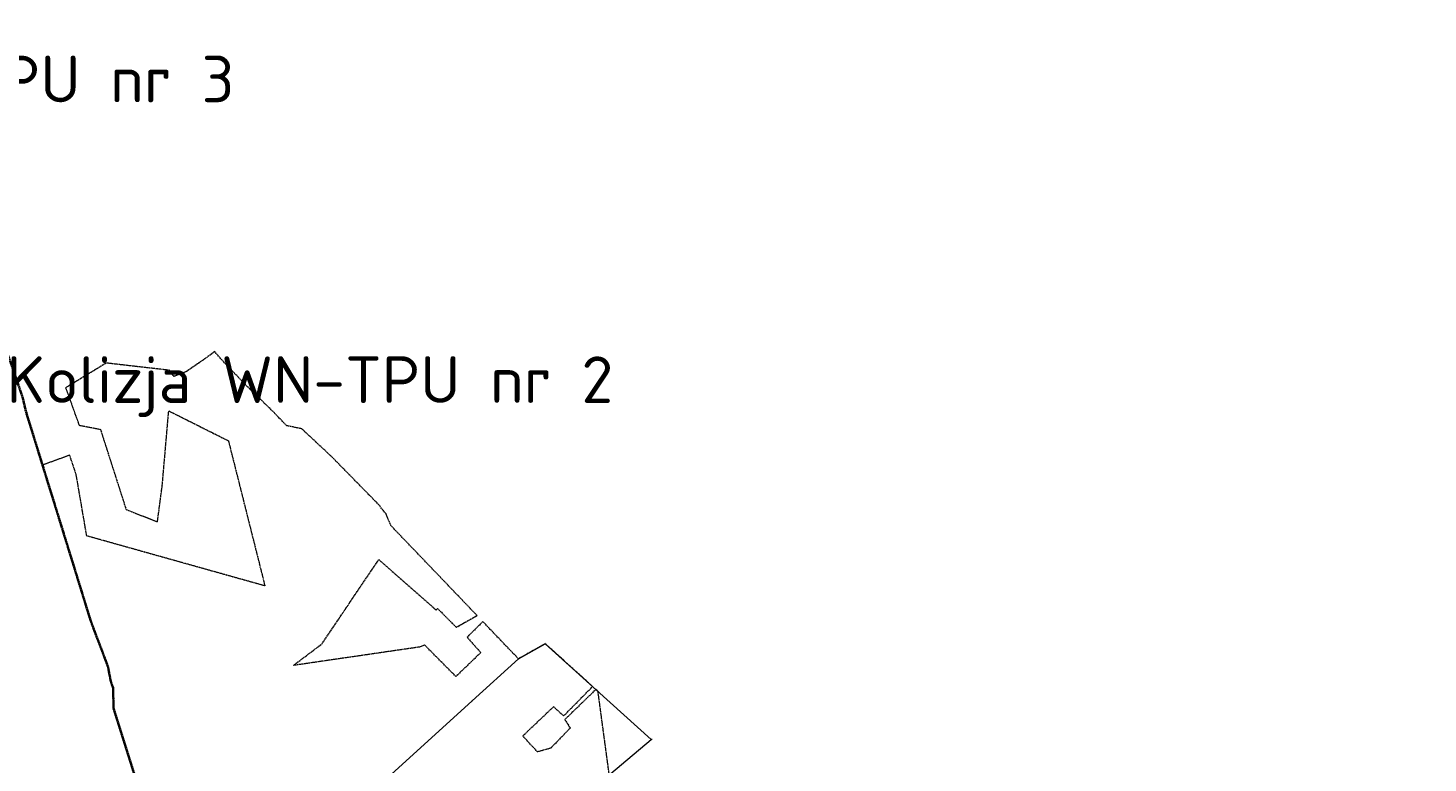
# Model space of a CAD drawing. Header units: metres. Extents: x 6524698 to 6533081, y 5883213 to 5896811.
# Tile 138 of 167: x 6528121 to 6529699, y 5892634 to 5893463. Entities that reach past the tile are written whole.
import ezdxf
from ezdxf import colors
from ezdxf.entities.mleader import LeaderData, LeaderLine
from ezdxf.enums import TextEntityAlignment as Align
from ezdxf.math import Vec2, Vec3

# ---------------------------------------------------------------- set-up
doc = ezdxf.new("R2010")
doc.units = ezdxf.units.M
doc.header["$MEASUREMENT"] = 0
for name, pattern in [('mapa zasadnicza$0$1.5_1.0', [2.5, 1.5, -1]), ('mapa zasadnicza$0$219-500', [0]), ('mapa zasadnicza$0$egkk-500', [2, 1.5, -0.5]), ('mapa zasadnicza$0$egug-500', [1, 0.5, -0.5])]:
    doc.linetypes.add(name, pattern=pattern)
doc.layers.get('0').update_dxf_attribs({"lineweight": 0})
for name, color, linetype in [('mapa zasadnicza$0$202-punkt graniczny', 7, 'Continuous'), ('mapa zasadnicza$0$202-punkt graniczny-Atr103', 7, 'Continuous'), ('mapa zasadnicza$0$203-punkt graniczny', 7, 'Continuous'), ('mapa zasadnicza$0$203-punkt graniczny-Atr103', 7, 'Continuous'), ('mapa zasadnicza$0$216-obręb ewidencyjny', 7, 'Continuous'), ('mapa zasadnicza$0$217-kontur klasyfikacyjny', 7, 'Continuous'), ('mapa zasadnicza$0$218-kontur użytku gruntowego', 7, 'Continuous'), ('mapa zasadnicza$0$219-działka ewidencyjna', 7, 'Continuous')]:
    doc.layers.add(name, color=color, linetype=linetype)
doc.styles.add('mapa zasadnicza$0$STANDARD', font='Working1250', dxfattribs={"width": 0.75})
doc.styles.get("Standard").update_dxf_attribs({"font": 'arial.ttf'})

# ---------------------------------------------------------------- blocks, each defined once
blk = doc.blocks.new('mapa zasadnicza$0$202')
at = {"color": 0, "linetype": 'Continuous', "lineweight": 0}
blk.add_circle((0, 0), 0.25, dxfattribs=at)
blk = doc.blocks.new('mapa zasadnicza$0$203')
at = {"linetype": 'Continuous', "lineweight": 0}
h = blk.add_hatch(color=0, dxfattribs=at)
edge = h.paths.add_edge_path()
edge.add_arc((0, 0), 0.045, 0, 360)

msp = doc.modelspace()

# ---------------------------------------------------------------- linework, layer by layer
at = {"layer": 'mapa zasadnicza$0$216-obręb ewidencyjny', "color": 7, "linetype": 'mapa zasadnicza$0$1.5_1.0', "lineweight": 35, "flags": 128}
for points in [[(6532173.44, 5894410.01), (6532146.43, 5894429.98), (6532121.94, 5894448.08), (6532080.02, 5894478.35), (6532068.86, 5894486.41), (6532021.73, 5894514.79), (6531992.6, 5894532.32), (6531947.82, 5894561.73), (6531920.42, 5894579.72), (6531901.27, 5894596.07), (6531894.35, 5894601.98), (6531821.26, 5894724.08), (6531814.31, 5894735.1), (6531811.23, 5894740.03), (6531780.22, 5894789.63), (6531767.74, 5894809.58), (6531750.79, 5894849.18), (6531748.39, 5894858.64), (6531740.52, 5894889.65), (6531722.79, 5894966.32), (6531701.22, 5895053.01), (6531686.07, 5895129.36), (6531669.12, 5895211.17), (6531624.01, 5895310.47), (6531614.29, 5895347), (6531603.94, 5895412.88), (6531598.73, 5895467.38), (6531564.77, 5895613.69), (6531556.6, 5895663.96), (6531552.51, 5895710.75), (6531539.6, 5895773.55), (6531544.35, 5895780.58), (6531544.16, 5895788.15), (6531507.25, 5895943.86), (6531499.19, 5895972.02), (6531486.51, 5896006.52), (6531466.15, 5896076.08), (6531454.43, 5896110.08), (6531431.22, 5896177.42), (6531430.43, 5896180.2), (6531424.28, 5896202.02), (6531414.58, 5896246.77), (6531402.85, 5896288.93), (6531394.99, 5896317.17), (6531392.26, 5896327.01), (6531376.91, 5896381.63), (6531368.27, 5896412.35), (6531367.02, 5896416.62), (6531318.81, 5896568.61), (6531272.76, 5896714.08), (6531217.21, 5896664.26), (6531190.62, 5896638.08), (6531186.78, 5896634.37), (6531127.14, 5896577.43), (6531100.18, 5896551.88), (6531086.51, 5896538.77), (6530989.57, 5896445.82), (6530931.52, 5896386.36), (6530883.06, 5896340.67), (6530877.3, 5896336.6), (6530873.73, 5896334.08), (6530858.65, 5896322.14), (6530767.28, 5896233.73), (6530678.44, 5896145.87), (6530572.05, 5896045.16), (6530563.1, 5896037.12), (6530451.04, 5895932.33), (6530385.68, 5895871.76), (6530354.37, 5895842.65), (6530280.46, 5895771.72), (6530232.76, 5895726.03), (6530226.82, 5895720.96), (6530177.71, 5895672.11), (6530155.08, 5895649.47), (6530136.64, 5895629.41), (6530101.12, 5895593.57), (6530084.35, 5895577.66), (6530025.14, 5895520.24), (6530019.45, 5895515.19), (6530011.77, 5895512.95), (6529995.37, 5895498.34), (6529944.65, 5895450.1), (6529883.96, 5895391.89), (6529874.86, 5895383.05), (6529856.89, 5895365.59), (6529806.63, 5895317.74), (6529777.32, 5895289.82), (6529767.93, 5895280.88), (6529727.8, 5895242.98), (6529716.4, 5895232.24), (6529611.75, 5895132.35), (6529602.11, 5895123.44), (6529564.79, 5895088.95), (6529442.18, 5894971.11), (6529348, 5894880.66), (6529341.6, 5894874.72), (6529205.1, 5894745.94), (6529095.11, 5894642.73), (6528985.24, 5894540.2), (6528979.86, 5894535.18), (6528950.63, 5894507.69), (6528940.33, 5894498.09), (6528899.89, 5894460.41), (6528759.38, 5894329.94), (6528671.55, 5894242.83), (6528626.12, 5894197.75), (6528570.28, 5894143.23), (6528564.23, 5894137.3), (6528527.75, 5894101.56), (6528446.8, 5894020.71), (6528384.19, 5893957.79), (6528337.7, 5893910.96), (6528325.94, 5893899.11), (6528292.63, 5893867.35), (6528263.34, 5893839.22), (6528235.37, 5893817.79), (6528212.45, 5893801.88), (6528192.4, 5893787.97), (6528160.44, 5893751.29), (6528093.51, 5893704.95), (6528051.1, 5893681.86), (6527962.24, 5893630.13), (6527966.7, 5893563.53), (6527967.45, 5893552.31), (6527970.73, 5893522.51), (6527970.79, 5893518.44), (6527968.55, 5893513.63), (6527972.36, 5893501.34), (6527994.3, 5893412.78), (6528008.56, 5893361.13), (6528024.92, 5893315.29), (6528047.55, 5893241.88), (6528061.74, 5893201.21), (6528080.19, 5893144.58), (6528103.06, 5893080.73), (6528114.87, 5893046.22), (6528118.84, 5893029.51), (6528166.45, 5892875.8), (6528171.14, 5892860.59), (6528192.07, 5892792.85), (6528202.22, 5892766.07), (6528211.23, 5892742.29), (6528214.23, 5892726.13), (6528216.98, 5892718.27), (6528217.45, 5892695.43), (6528253.12, 5892581.84), (6528274.02, 5892507.32), (6528276.69, 5892498.16), (6528296.22, 5892421.59), (6528299.61, 5892411.02), (6528334.62, 5892315.93), (6528349.09, 5892260.65), (6528377.11, 5892179.95), (6528394.78, 5892128.68), (6528440.31, 5891996.73), (6528446.42, 5891995.98), (6528618.95, 5892016.86), (6528665.82, 5892020.2), (6528743.5, 5892026.91), (6528810.71, 5892032.32), (6528929.03, 5892047.18), (6529084.54, 5892065.08), (6529137.05, 5892069.83), (6529163.27, 5892079.55), (6529183.63, 5892087.79), (6529198.7, 5892096.25), (6529272.43, 5892137.61), (6529299.93, 5892161.54), (6529302.53, 5892163.8), (6529315.87, 5892175.4), (6529326.47, 5892184.67), (6529341.14, 5892199.13), (6529440.16, 5892285.12), (6529457.93, 5892308.5), (6529472.77, 5892323.9), (6529519.91, 5892352.88), (6529537.94, 5892368.41), (6529543.85, 5892373.51), (6529606.4, 5892445.37), (6529658.73, 5892492.51), (6529670.09, 5892502.74), (6529686.63, 5892522.04), (6529732.12, 5892575.11), (6529757.09, 5892610.5), (6529779.62, 5892651.92), (6529797.52, 5892678.13), (6529839.46, 5892724.94), (6529870.95, 5892781.67), (6529898.89, 5892809.16), (6529922.19, 5892839.09), (6529934.43, 5892854.81), (6529953.15, 5892874.17), (6529965.1, 5892886.47), (6530012.8, 5892917.44), (6530031.5, 5892919.94), (6530070.88, 5892925.19), (6530098.14, 5892934.36), (6530109.36, 5892938.08), (6530135.18, 5892952.7), (6530167.6, 5892981.5), (6530232.92, 5893051.1), (6530259.88, 5893074.62), (6530286.3, 5893097.64), (6530336.76, 5893153.84), (6530364.12, 5893172.96), (6530403.79, 5893201.82), (6530436.38, 5893225.27), (6530494.74, 5893292.49), (6530545.01, 5893335.37), (6530557.68, 5893347.81), (6530648.56, 5893425.65), (6530689.83, 5893451.62), (6530733.98, 5893475.6), (6530772.07, 5893505.94), (6530852.43, 5893590.07), (6530857.49, 5893597.21), (6530891.97, 5893643.79), (6530917.57, 5893672.17), (6530950.23, 5893698.89), (6530954.1, 5893702.06), (6530977.54, 5893721.23), (6531019.6, 5893747.15), (6531141.96, 5893812.02), (6531213.08, 5893849.19), (6531238.4, 5893862.2), (6531260.04, 5893873.32), (6531289.74, 5893888.58), (6531296.49, 5893892.05), (6531306.22, 5893896.94), (6531368.93, 5893928.43), (6531397.54, 5893942.83), (6531414.17, 5893951.2), (6531423.14, 5893955.72), (6531453.45, 5893971.02), (6531561.58, 5894025.58), (6531627.85, 5894057.85), (6531656.74, 5894073.39), (6531720.57, 5894105.2), (6531769.98, 5894129.46), (6531780.94, 5894134.72), (6531821.73, 5894154.36), (6531826.18, 5894156.65), (6531827.33, 5894157.24), (6531894.03, 5894191.64), (6531897.66, 5894193.45), (6532059.55, 5894273.99), (6532168.75, 5894325.46), (6532285.62, 5894379.19), (6532256.72, 5894387.98), (6532237.4, 5894391.85), (6532209.71, 5894397.39)], [(6528080.19, 5893144.58), (6528061.74, 5893201.21), (6528047.55, 5893241.88), (6528024.92, 5893315.29), (6528008.56, 5893361.13), (6527994.3, 5893412.78), (6527972.36, 5893501.34), (6527968.55, 5893513.63), (6527970.79, 5893518.44), (6527970.73, 5893522.51), (6527967.45, 5893552.31), (6527966.7, 5893563.53), (6527962.24, 5893630.13), (6528051.1, 5893681.86), (6528093.51, 5893704.95), (6528160.44, 5893751.29), (6528192.4, 5893787.97), (6528212.45, 5893801.88), (6528235.37, 5893817.79), (6528263.34, 5893839.22), (6528292.63, 5893867.35), (6528325.94, 5893899.11), (6528322.17, 5893903.05), (6528250.73, 5893995.91), (6528184.31, 5894083.49), (6528144.78, 5894142.59), (6528140.26, 5894150.17), (6528112.08, 5894189.3), (6528016.98, 5894319.35), (6528001.44, 5894344.63), (6527975.61, 5894386.54), (6527948.25, 5894431.11), (6527919.91, 5894480.01), (6527892.39, 5894527.5), (6527882.42, 5894543.56), (6527855.65, 5894587.93), (6527823.65, 5894640.97), (6527805.93, 5894633.3), (6527750.7, 5894622.26), (6527703.08, 5894611.82), (6527660.79, 5894602.88), (6527644.2, 5894599.12), (6527623.22, 5894594.36), (6527546.55, 5894577.52), (6527485.04, 5894564.12), (6527442.59, 5894555.97), (6527376.5, 5894538.97), (6527356.91, 5894534.04), (6527324.89, 5894525.35), (6527242.36, 5894508.66), (6527235, 5894507.23), (6527228.04, 5894506.29), (6527159.89, 5894496.69), (6527053.58, 5894471.18), (6527004.75, 5894459.61), (6526977.15, 5894360.97), (6526895.2, 5894390.7), (6526886.54, 5894409.25), (6526848.25, 5894423.17), (6526790.81, 5894405.63), (6526783.96, 5894403.77), (6526751.66, 5894393.24), (6526675.52, 5894369.12), (6526524.19, 5894423.84), (6526526.13, 5894397.23), (6526528.98, 5894342.85), (6526531.21, 5894300.39), (6526524.41, 5894296.52), (6526520.88, 5894294.84), (6526433.18, 5894243.61), (6526409.32, 5894231.32), (6526314.07, 5894204.53), (6526268.73, 5894188.91), (6526258.95, 5894183.01), (6526232.67, 5894174.45), (6526048.77, 5894185.58), (6526028.42, 5894185.14), (6525944.02, 5894189.55), (6525880.8, 5894192.86), (6525865.46, 5894208.87), (6525815.37, 5894268.24), (6525725.76, 5894354.61), (6525677.43, 5894405.04), (6525642.47, 5894443.85), (6525631.75, 5894455.74), (6525621.46, 5894467.17), (6525618.11, 5894470.89), (6525610.84, 5894478.96), (6525545.06, 5894551.99), (6525537.2, 5894560.72), (6525460.52, 5894338.76), (6525456.21, 5894326.33), (6525450.16, 5894308.9), (6525445.22, 5894294.63), (6525423.21, 5894231.15), (6525415.4, 5894208.63), (6525399.64, 5894161.49), (6525369.98, 5894072.79), (6525342.34, 5893997.91), (6525337.4, 5893981.36), (6525266.58, 5893924.52), (6525217.93, 5893885.48), (6525120.08, 5893806.06), (6525080.21, 5893781.94), (6525034.62, 5893753.64), (6524956.86, 5893706.08), (6524954.17, 5893701.72), (6524952.33, 5893698.77), (6524951.12, 5893696.84), (6524924.06, 5893653.68), (6524922.11, 5893650.61), (6524908.03, 5893628.41), (6524885.99, 5893594.37), (6524823.72, 5893494.6), (6524818.62, 5893484.85), (6524776.38, 5893404.01), (6524760.03, 5893372.45), (6524743.69, 5893340.87), (6524727.34, 5893309.3), (6524725.32, 5893305.6), (6524701.12, 5893258.79), (6524698.5, 5893253.75), (6524741.55, 5893198.86), (6524787.16, 5893135.47), (6524797.48, 5893113.55), (6524827.59, 5893049.65), (6524848.15, 5892993.16), (6524885, 5892891.94), (6524886.71, 5892887.25), (6524900.94, 5892860.83), (6524938.01, 5892801.88), (6524942.47, 5892794.78), (6524958.2, 5892763.24), (6524982.49, 5892709.34), (6524989.65, 5892692.64), (6525021.29, 5892644.7), (6525047.57, 5892607.1), (6525072.42, 5892559.28), (6525080.98, 5892544.34), (6525104.23, 5892503.81), (6525105.73, 5892501.2), (6525124.09, 5892461.96), (6525158, 5892390.4), (6525163.69, 5892366.6), (6525187.74, 5892266.07), (6525200.42, 5892203.7), (6525210.27, 5892167.69), (6525235.54, 5892075.31), (6525239, 5892035.46), (6525241.84, 5892018.03), (6525246.18, 5891943.28), (6525246.02, 5891937.6), (6525245.65, 5891924.05), (6525244.65, 5891887.35), (6525244.88, 5891861.21), (6525245.32, 5891811.32), (6525234.24, 5891649.83), (6525224.07, 5891546.78), (6525208.12, 5891507.31), (6525193.48, 5891471.08), (6525186.45, 5891448.59), (6525184.14, 5891444.14), (6525180.5, 5891437.11), (6525176.64, 5891433.3), (6525163.56, 5891420.57), (6525150.33, 5891406.73), (6525149.34, 5891405.88), (6525147.46, 5891404.1), (6525146.26, 5891402.89), (6525142.82, 5891399.45), (6525132.06, 5891389.06), (6525128.35, 5891385.34), (6525124.8, 5891381.67), (6525121.13, 5891378.06), (6525095.65, 5891351.83), (6525053.05, 5891307.97), (6525038.88, 5891292.8), (6525015.99, 5891261.95), (6524996.02, 5891237.19), (6524958.43, 5891186.61), (6524908.74, 5891119.69), (6524979.34, 5891082.37), (6525035.16, 5891054.09), (6525074.44, 5891035.78), (6525140.68, 5891002.24), (6525158.27, 5890993.31), (6525169.95, 5890987.37), (6525189.03, 5890979.26), (6525225.79, 5890963.63), (6525241.68, 5890952.94), (6525280.63, 5890926.71), (6525286.23, 5890923.62), (6525353.13, 5890886.67), (6525387.9, 5890862.89), (6525416.13, 5890848.06), (6525465.51, 5890821.53), (6525489.55, 5890809.17), (6525532.35, 5890788.13), (6525593.44, 5890757.92), (6525656.38, 5890722.42), (6525712.1, 5890690.97), (6525744.09, 5890674.26), (6525753.93, 5890669.12), (6525811.57, 5890638.94), (6525889.01, 5890598.56), (6525902.26, 5890595.95), (6525968.12, 5890559.29), (6526048.15, 5890515.81), (6526148.09, 5890465.98), (6526205.96, 5890434.59), (6526262.38, 5890404.11), (6526332.75, 5890374.64), (6526425.41, 5890334.29), (6526595.63, 5890279.11), (6526573.45, 5890132.21), (6526575.25, 5890133.06), (6526592.18, 5890129.32), (6526722.43, 5890098.71), (6526728.64, 5890098.03), (6526735.76, 5890098.07), (6526740.34, 5890097.85), (6526742.25, 5890097.45), (6526749.57, 5890095.95), (6526757.09, 5890094.4), (6526758.07, 5890090.77), (6526792.43, 5890086.11), (6526812.21, 5890083.05), (6526890.35, 5890080.91), (6526909.87, 5890084.83), (6526952.34, 5890094.44), (6526971.01, 5890104.38), (6526981, 5890111.26), (6526988.84, 5890116.67), (6527008.52, 5890134.26), (6527045.63, 5890148.55), (6527057.31, 5890152.25), (6527077.89, 5890166.68), (6527165.07, 5890215.69), (6527220.83, 5890245.22), (6527241.28, 5890253.87), (6527273.45, 5890274.12), (6527288.1, 5890288.63), (6527313.38, 5890308.14), (6527321.27, 5890314.22), (6527338.23, 5890321.73), (6527355.64, 5890331.57), (6527391.42, 5890349.92), (6527454.67, 5890547.02), (6527509.07, 5890729.27), (6527517.65, 5890758.02), (6527651.09, 5891150.82), (6527705.03, 5891299.34), (6527759.25, 5891463.12), (6527785.51, 5891547.1), (6527787.58, 5891553.86), (6527801.61, 5891598.79), (6527846.82, 5891746.29), (6528014.33, 5891830.31), (6528198.8, 5891907.55), (6528440.31, 5891996.73), (6528394.78, 5892128.68), (6528377.11, 5892179.95), (6528349.09, 5892260.65), (6528334.62, 5892315.93), (6528299.61, 5892411.02), (6528296.22, 5892421.59), (6528276.69, 5892498.16), (6528274.02, 5892507.32), (6528253.12, 5892581.84), (6528217.45, 5892695.43), (6528216.98, 5892718.27), (6528214.23, 5892726.13), (6528211.23, 5892742.29), (6528202.22, 5892766.07), (6528192.07, 5892792.85), (6528171.14, 5892860.59), (6528166.45, 5892875.8), (6528118.84, 5893029.51), (6528114.87, 5893046.22), (6528103.06, 5893080.73)]]:
    msp.add_lwpolyline(points, close=True, dxfattribs=at)
at = {"layer": 'mapa zasadnicza$0$217-kontur klasyfikacyjny', "color": 92, "linetype": 'mapa zasadnicza$0$egkk-500', "lineweight": 18, "flags": 128}
for points in [[(6528323.32, 5893091.53), (6528312.26, 5893083.89)], [(6528331.51, 5893097.57), (6528323.32, 5893091.53)], [(6528339.84, 5893088.02), (6528331.51, 5893097.57)], [(6528209.18, 5893084.71), (6528163.47, 5893056.78)], [(6528280.78, 5893076.48), (6528209.18, 5893084.71)], [(6528285.34, 5893069.63), (6528280.78, 5893076.48)], [(6528312.26, 5893083.89), (6528299.17, 5893074.84)], [(6528366.04, 5893060.34), (6528339.84, 5893088.02)], [(6528299.17, 5893074.84), (6528285.34, 5893069.63)], [(6528396.76, 5893030.51), (6528366.04, 5893060.34)], [(6528163.47, 5893056.78), (6528178.63, 5893014.66)], [(6528137.39, 5892969.62), (6528118.84, 5893029.51)], [(6528272.43, 5892947), (6528279.66, 5893030.77)], [(6528279.66, 5893030.77), (6528346.95, 5892997.05)], [(6528412.64, 5893014.06), (6528396.76, 5893030.51)], [(6528178.63, 5893014.66), (6528202.65, 5893009.91)], [(6528429.63, 5893010.58), (6528412.64, 5893014.06)], [(6528202.65, 5893009.91), (6528231.6, 5892919.57)], [(6528346.95, 5892997.05), (6528388.09, 5892833.41)], [(6528464.33, 5892978.16), (6528429.63, 5893010.58)], [(6528168.03, 5892980.8), (6528137.39, 5892969.62)], [(6528166.45, 5892875.8), (6528137.39, 5892969.62)], [(6528175.33, 5892959.1), (6528168.03, 5892980.8)], [(6528485.71, 5892956.33), (6528464.33, 5892978.16)], [(6528187.25, 5892889.77), (6528175.33, 5892959.1)], [(6528516.61, 5892924.78), (6528485.71, 5892956.33)], [(6528266.96, 5892905.6), (6528272.43, 5892947)], [(6528231.6, 5892919.57), (6528266.96, 5892905.6)], [(6528524.66, 5892914.48), (6528516.61, 5892924.78)], [(6528530.13, 5892901.39), (6528524.66, 5892914.48)], [(6528388.09, 5892833.41), (6528187.25, 5892889.77)], [(6528577.6, 5892851.9), (6528530.13, 5892901.39)], [(6528171.14, 5892860.59), (6528166.45, 5892875.8)], [(6528192.07, 5892792.85), (6528171.14, 5892860.59)], [(6528452.25, 5892767.86), (6528516.43, 5892863.01)], [(6528516.43, 5892863.01), (6528578.6, 5892808.4)], [(6528601.09, 5892827.34), (6528577.6, 5892851.9)], [(6528627.29, 5892799.95), (6528601.09, 5892827.34)], [(6528578.6, 5892808.4), (6528581.02, 5892806.13)], [(6528581.02, 5892806.13), (6528582.81, 5892807.85)], [(6528582.81, 5892807.85), (6528603.79, 5892786.71)], [(6528202.22, 5892766.07), (6528192.07, 5892792.85)], [(6528603.79, 5892786.71), (6528627.29, 5892799.95)], [(6528633.79, 5892793.16), (6528615.98, 5892775.49)], [(6528673.97, 5892751.15), (6528633.79, 5892793.16)], [(6528211.23, 5892742.29), (6528202.22, 5892766.07)], [(6528420.15, 5892743.69), (6528452.25, 5892767.86)], [(6528562.34, 5892764.42), (6528420.15, 5892743.69)], [(6528568.37, 5892766.58), (6528562.34, 5892764.42)], [(6528603.41, 5892731.23), (6528568.37, 5892766.58)], [(6528615.98, 5892775.49), (6528631.46, 5892758.18)], [(6528704.22, 5892768.22), (6528673.97, 5892751.15)], [(6528757.53, 5892719.92), (6528704.22, 5892768.22)], [(6528631.46, 5892758.18), (6528603.41, 5892731.23)], [(6528214.23, 5892726.13), (6528211.23, 5892742.29)], [(6528216.98, 5892718.27), (6528214.23, 5892726.13)], [(6528217.45, 5892695.43), (6528216.98, 5892718.27)], [(6528724.86, 5892686.76), (6528757.53, 5892719.92)], [(6528761.19, 5892716.6), (6528726.24, 5892682.63)], [(6528763.63, 5892714.39), (6528761.19, 5892716.6)], [(6528776.24, 5892621.16), (6528763.63, 5892714.39)], [(6528678.9, 5892664.3), (6528713.63, 5892697.2)], [(6528713.63, 5892697.2), (6528724.86, 5892686.76)], [(6528253.12, 5892581.84), (6528217.45, 5892695.43)], [(6528726.24, 5892682.63), (6528732.27, 5892673.06)], [(6528732.27, 5892673.06), (6528710.36, 5892650.41)], [(6528695.35, 5892646.16), (6528678.9, 5892664.3)], [(6528710.36, 5892650.41), (6528695.35, 5892646.16)]]:
    msp.add_lwpolyline(points, dxfattribs=at)
at = {"layer": 'mapa zasadnicza$0$218-kontur użytku gruntowego', "color": 3, "linetype": 'mapa zasadnicza$0$egug-500', "lineweight": 18, "flags": 128}
for points in [[(6528323.32, 5893091.53), (6528312.26, 5893083.89)], [(6528331.51, 5893097.57), (6528323.32, 5893091.53)], [(6528339.84, 5893088.02), (6528331.51, 5893097.57)], [(6528209.18, 5893084.71), (6528163.47, 5893056.78)], [(6528280.78, 5893076.48), (6528209.18, 5893084.71)], [(6528285.34, 5893069.63), (6528280.78, 5893076.48)], [(6528312.26, 5893083.89), (6528299.17, 5893074.84)], [(6528366.04, 5893060.34), (6528339.84, 5893088.02)], [(6528299.17, 5893074.84), (6528285.34, 5893069.63)], [(6528396.76, 5893030.51), (6528366.04, 5893060.34)], [(6528163.47, 5893056.78), (6528178.63, 5893014.66)], [(6528137.39, 5892969.62), (6528118.84, 5893029.51)], [(6528272.43, 5892947), (6528279.66, 5893030.77)], [(6528279.66, 5893030.77), (6528346.95, 5892997.05)], [(6528412.64, 5893014.06), (6528396.76, 5893030.51)], [(6528178.63, 5893014.66), (6528202.65, 5893009.91)], [(6528429.63, 5893010.58), (6528412.64, 5893014.06)], [(6528202.65, 5893009.91), (6528231.6, 5892919.57)], [(6528346.95, 5892997.05), (6528388.09, 5892833.41)], [(6528464.33, 5892978.16), (6528429.63, 5893010.58)], [(6528168.03, 5892980.8), (6528137.39, 5892969.62)], [(6528166.45, 5892875.8), (6528137.39, 5892969.62)], [(6528175.33, 5892959.1), (6528168.03, 5892980.8)], [(6528485.71, 5892956.33), (6528464.33, 5892978.16)], [(6528187.25, 5892889.77), (6528175.33, 5892959.1)], [(6528516.61, 5892924.78), (6528485.71, 5892956.33)], [(6528266.96, 5892905.6), (6528272.43, 5892947)], [(6528231.6, 5892919.57), (6528266.96, 5892905.6)], [(6528524.66, 5892914.48), (6528516.61, 5892924.78)], [(6528530.13, 5892901.39), (6528524.66, 5892914.48)], [(6528388.09, 5892833.41), (6528187.25, 5892889.77)], [(6528577.6, 5892851.9), (6528530.13, 5892901.39)], [(6528171.14, 5892860.59), (6528166.45, 5892875.8)], [(6528192.07, 5892792.85), (6528171.14, 5892860.59)], [(6528452.25, 5892767.86), (6528516.43, 5892863.01)], [(6528516.43, 5892863.01), (6528578.6, 5892808.4)], [(6528601.09, 5892827.34), (6528577.6, 5892851.9)], [(6528627.29, 5892799.95), (6528601.09, 5892827.34)], [(6528578.6, 5892808.4), (6528581.02, 5892806.13)], [(6528581.02, 5892806.13), (6528582.81, 5892807.85)], [(6528582.81, 5892807.85), (6528603.79, 5892786.71)], [(6528202.22, 5892766.07), (6528192.07, 5892792.85)], [(6528603.79, 5892786.71), (6528627.29, 5892799.95)], [(6528633.79, 5892793.16), (6528615.98, 5892775.49)], [(6528673.97, 5892751.15), (6528633.79, 5892793.16)], [(6528211.23, 5892742.29), (6528202.22, 5892766.07)], [(6528420.15, 5892743.69), (6528452.25, 5892767.86)], [(6528562.34, 5892764.42), (6528420.15, 5892743.69)], [(6528568.37, 5892766.58), (6528562.34, 5892764.42)], [(6528603.41, 5892731.23), (6528568.37, 5892766.58)], [(6528615.98, 5892775.49), (6528631.46, 5892758.18)], [(6528704.22, 5892768.22), (6528673.97, 5892751.15)], [(6528757.53, 5892719.92), (6528704.22, 5892768.22)], [(6528631.46, 5892758.18), (6528603.41, 5892731.23)], [(6528214.23, 5892726.13), (6528211.23, 5892742.29)], [(6528216.98, 5892718.27), (6528214.23, 5892726.13)], [(6528217.45, 5892695.43), (6528216.98, 5892718.27)], [(6528724.86, 5892686.76), (6528757.53, 5892719.92)], [(6528761.19, 5892716.6), (6528726.24, 5892682.63)], [(6528763.63, 5892714.39), (6528761.19, 5892716.6)], [(6528776.24, 5892621.16), (6528763.63, 5892714.39)], [(6528678.9, 5892664.3), (6528713.63, 5892697.2)], [(6528713.63, 5892697.2), (6528724.86, 5892686.76)], [(6528253.12, 5892581.84), (6528217.45, 5892695.43)], [(6528726.24, 5892682.63), (6528732.27, 5892673.06)], [(6528732.27, 5892673.06), (6528710.36, 5892650.41)], [(6528695.35, 5892646.16), (6528678.9, 5892664.3)], [(6528710.36, 5892650.41), (6528695.35, 5892646.16)]]:
    msp.add_lwpolyline(points, dxfattribs=at)
at = {"layer": 'mapa zasadnicza$0$219-działka ewidencyjna', "color": 7, "linetype": 'mapa zasadnicza$0$219-500', "lineweight": 18, "flags": 128}
for points in [[(6528673.97, 5892751.15), (6528704.22, 5892768.22)], [(6528823.64, 5892660.01), (6528704.22, 5892768.22)], [(6528673.97, 5892751.15), (6528621.65, 5892703.6)], [(6528621.65, 5892703.6), (6528327.73, 5892436.57)], [(6528670.63, 5892531.24), (6528823.64, 5892660.01)]]:
    msp.add_lwpolyline(points, dxfattribs=at)

# ---------------------------------------------------------------- block references
at = {"layer": 'mapa zasadnicza$0$202-punkt graniczny', "color": 7, "linetype": 'Continuous', "lineweight": 18}
for p in [(6528673.97, 5892751.15), (6528621.65, 5892703.6), (6528823.64, 5892660.01)]:
    msp.add_blockref('mapa zasadnicza$0$202', p, dxfattribs=at)
at = {"layer": 'mapa zasadnicza$0$203-punkt graniczny', "color": 7, "linetype": 'Continuous', "lineweight": 18}
msp.add_blockref('mapa zasadnicza$0$203', (6528704.22, 5892768.22), dxfattribs=at)

# ---------------------------------------------------------------- texts
at = {"layer": 'mapa zasadnicza$0$202-punkt graniczny-Atr103', "color": 7, "style": 'mapa zasadnicza$0$STANDARD', "width": 0.667}
for s, p in [('307', (6528673.97, 5892751.15)), ('308', (6528621.65, 5892703.6))]:
    msp.add_text(s, height=0.75, dxfattribs=at).set_placement(p)
msp.add_text('6992', height=0.75, dxfattribs=at).set_placement((6528823.64, 5892660.01), align=Align.BOTTOM_LEFT)
at = {"layer": 'mapa zasadnicza$0$203-punkt graniczny-Atr103', "color": 7, "style": 'mapa zasadnicza$0$STANDARD', "width": 0.667}
msp.add_text('7283', height=0.75, dxfattribs=at).set_placement((6528704.22, 5892768.22), align=Align.BOTTOM_LEFT)

# ---------------------------------------------------------------- leaders
at = {"color": 5, "lineweight": 5}
ml = msp.add_multileader_mtext('Standard', dxfattribs=at)
ml.set_content('{\\fISOCPEUR|b0|i0|c238|p34;\\H1.051939x;\\C5;Kolizja WN-TPU nr 3}', color=256)
ml.set_leader_properties()
ml.build(insert=Vec2(0, 0))
ml.multileader.update_dxf_attribs({"has_text_frame": 1, "text_left_attachment_type": 4, "text_right_attachment_type": 4, "arrow_head_size": 15})
ctx = ml.context
ctx.base_point, ctx.char_height, ctx.arrow_head_size, ctx.plane_origin = Vec3(6527666.533, 5893362.861), 50, 15, Vec3(6528359.298, 5892946.87)
ctx.left_attachment, ctx.right_attachment = 4, 4
notes = []
notes.append((ctx, [(1, (1, 1, 0), (6527658.533, 5893362.861), (1, 0), 8, [(1, [(6527380.487, 5893088.457)], 0, [])])]))
ctx.mtext.insert, ctx.mtext.width, ctx.mtext.flow_direction = Vec3(6527668.533, 5893431.237), 700.96029, 5
ml = msp.add_multileader_mtext('Standard', dxfattribs=at)
ml.set_content('{\\fISOCPEUR|b0|i0|c238|p34;\\H1.051939x;\\C5;Kolizja WN-TPU nr 2}', color=256)
ml.set_leader_properties()
ml.build(insert=Vec2(0, 0))
ml.multileader.update_dxf_attribs({"has_text_frame": 1, "text_left_attachment_type": 4, "text_right_attachment_type": 4, "arrow_head_size": 15})
ctx = ml.context
ctx.base_point, ctx.char_height, ctx.arrow_head_size, ctx.plane_origin = Vec3(6528094.81, 5893023.897), 50, 15, Vec3(6528787.575, 5892607.906)
ctx.left_attachment, ctx.right_attachment = 4, 4
notes.append((ctx, [(1, (1, 1, 0), (6528086.81, 5893023.897), (1, 0), 8, [(1, [(6527808.763, 5892749.493)], 0, [])])]))
ctx.mtext.insert, ctx.mtext.width, ctx.mtext.flow_direction = Vec3(6528096.81, 5893092.273), 700.96029, 5
for ctx, leaders in notes:
    for number, flags, end, landing, length, lines in leaders:
        leader = LeaderData()
        leader.index, (leader.has_last_leader_line, leader.has_dogleg_vector, leader.attachment_direction) = number, flags
        leader.last_leader_point, leader.dogleg_vector, leader.dogleg_length = Vec3(end), Vec3(landing), length
        for number, points, colour, breaks in lines:
            line = LeaderLine()
            line.index, line.vertices, line.color, line.breaks = number, Vec3.list(points), colors.encode_raw_color(colour), breaks
            leader.lines.append(line)
        ctx.leaders.append(leader)

doc.saveas('drawing.dxf')
